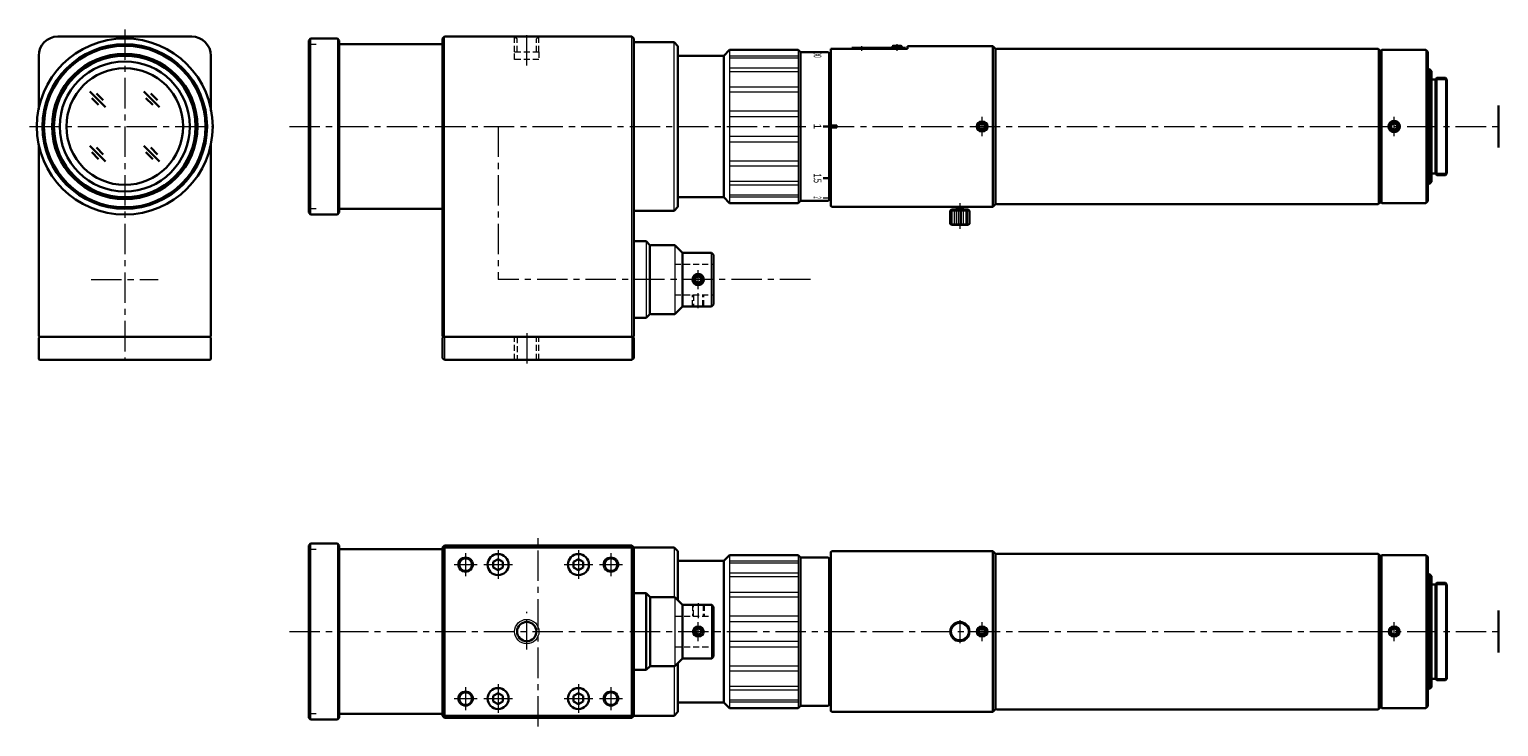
# Model space of a CAD drawing. Header units: millimetres. Extents: x -168 to 216, y -57 to 125.
import ezdxf
from ezdxf.enums import TextEntityAlignment as Align

# ---------------------------------------------------------------- set-up
doc = ezdxf.new("R2010")
doc.units = ezdxf.units.MM
doc.header["$LTSCALE"] = 0.25
doc.linetypes.add('CENTER', pattern=[50.8, 31.75, -6.35, 6.35, -6.35])
doc.linetypes.add('HIDDEN', pattern=[9.525, 6.35, -3.175])
doc.layers.add('00_補助線', color=252, linetype='Continuous', lineweight=0, plot=False)
for name, color, linetype, lineweight in [('01_中心線', 1, 'CENTER', 20), ('01_外形線', 7, 'Continuous', 30), ('09_文字', 2, 'Continuous', 20), ('iris＆image_circle', 7, 'Continuous', 30), ('画層1', 7, 'Continuous', 30)]:
    doc.layers.add(name, color=color, linetype=linetype, lineweight=lineweight)
doc.styles.add('VS Standard', font='txt', dxfattribs={"height": 3})

msp = doc.modelspace()

# ---------------------------------------------------------------- linework, layer by layer
at = {"layer": '00_補助線'}
for p, q in [((-94.68, 121.5), (-92.68, 121.5)), ((-92.68, 78.5), (-94.68, 78.5)), ((-94.68, -10.49), (-92.68, -10.49)), ((-92.68, -53.49), (-94.68, -53.49))]:
    msp.add_line(p, q, dxfattribs=at)
at = {"layer": '01_中心線'}
for p, q in [((-142.75, 125.38), (-142.75, 39)), ((-37.68, 115.95), (-37.68, 124.23)), ((49.82, 120.99), (49.82, 119.75)), ((59.12, 119.77), (59.12, 121.55)), ((-167.68, 100), (-119.75, 100)), ((-45.18, 100), (-45.18, 60)), ((81.32, 97.5), (81.32, 102.5)), ((189.03, 97.5), (189.03, 102.5)), ((75.52, 80), (75.52, 73.28)), ((7.12, 57.5), (7.12, 62.5)), ((-151.52, 60), (-133.99, 60)), ((36.44, 60), (-45.18, 60)), ((7.12, 52.56), (7.12, 56.49)), ((-37.68, 46), (-37.68, 38.07)), ((-34.68, -56.82), (-34.68, -7.49)), ((-53.68, -11.49), (-53.68, -17.49)), ((-45.18, -10.74), (-45.18, -18.24)), ((-24.18, -10.74), (-24.18, -18.24)), ((-15.68, -11.49), (-15.68, -17.49)), ((-56.68, -14.49), (-50.68, -14.49)), ((-48.93, -14.49), (-41.43, -14.49)), ((-27.93, -14.49), (-20.43, -14.49)), ((-18.68, -14.49), (-12.68, -14.49)), ((-37.68, -36.69), (-37.68, -26.83)), ((7.15, -24.55), (7.15, -28.48)), ((7.15, -34.49), (7.15, -29.49)), ((75.52, -28.99), (75.52, -34.99)), ((81.32, -34.49), (81.32, -29.49)), ((189.03, -34.49), (189.03, -29.49)), ((-99.68, -31.99), (216.32, -31.99)), ((-45.18, -45.74), (-45.18, -53.24)), ((-24.18, -45.74), (-24.18, -53.24)), ((-56.68, -49.49), (-50.68, -49.49)), ((-53.68, -46.49), (-53.68, -52.49)), ((-48.93, -49.49), (-41.43, -49.49)), ((-27.93, -49.49), (-20.43, -49.49)), ((-18.68, -49.49), (-12.68, -49.49)), ((-15.68, -46.49), (-15.68, -52.49))]:
    msp.add_line(p, q, dxfattribs=at)
at = {"layer": '01_中心線', "linetype": 'CENTER'}
for p, q in [((-99.68, 100), (36.65, 100)), ((39.99, 100), (216.32, 100))]:
    msp.add_line(p, q, dxfattribs=at)
at = {"layer": '01_外形線'}
for p, q in [((39.82, 100), (41.32, 100)), ((39.82, 86.52), (41.32, 86.52))]:
    msp.add_line(p, q, dxfattribs=at)
at = {"layer": '01_外形線', "lineweight": 20}
msp.add_line((39.82, 81.4), (41.32, 81.4), dxfattribs=at)
at = {"layer": 'iris＆image_circle'}
for p, q in [((216.32, 94.5), (216.32, 105.5)), ((216.32, -37.49), (216.32, -26.49))]:
    msp.add_line(p, q, dxfattribs=at)
at = {"layer": '画層1'}
for p, q in [((-160.25, 123.5), (-125.25, 123.5)), ((-94.18, 123), (-94.68, 122.5)), ((-94.18, 123), (-87.18, 123)), ((-87.18, 123), (-86.68, 122.5)), ((-59.68, 123), (-59.18, 123.5)), ((-59.68, 123), (-59.68, 78.95)), ((-10.18, 123.5), (-59.18, 123.5)), ((-10.18, 123.5), (-9.68, 123)), ((-9.68, 123), (-9.68, 122)), ((-94.68, 122.5), (-94.68, 77.5)), ((-86.68, 121.5), (-86.68, 122.5)), ((-86.68, 78.5), (-86.68, 121.5)), ((-86.68, 121.5), (-59.68, 121.5)), ((-9.68, 122), (-9.68, 121.5)), ((-9.68, 100), (-9.68, 122)), ((-9.68, 122), (0.82, 122)), ((1.82, 121), (0.82, 122)), ((1.82, 79), (1.82, 121)), ((15.32, 120), (13.82, 118.5)), ((33.22, 120), (15.32, 120)), ((33.82, 119.4), (33.22, 120)), ((33.82, 119.4), (33.82, 80.6)), ((41.12, 119.4), (33.82, 119.4)), ((41.32, 119.2), (41.12, 119.4)), ((41.32, 80.8), (41.32, 119.2)), ((41.82, 120.3), (41.82, 79.2)), ((61.82, 120.3), (41.82, 120.3)), ((47.32, 120.6), (61.32, 120.6)), ((47.32, 120.3), (47.32, 120.6)), ((57.87, 120.6), (57.87, 120.85)), ((58.12, 121.1), (60.12, 121.1)), ((60.37, 120.6), (60.37, 120.85)), ((61.32, 120.6), (61.32, 120.3)), ((61.82, 121), (61.82, 120.3)), ((84.12, 121), (61.82, 121)), ((84.12, 121), (84.12, 79)), ((84.83, 120.3), (84.12, 121)), ((85.13, 120.32), (84.83, 120.02)), ((84.83, 120.3), (84.83, 79.7)), ((184.83, 120.32), (85.13, 120.32)), ((185.33, 119.82), (184.83, 120.32)), ((185.83, 120), (185.33, 119.5)), ((185.33, 80.18), (185.33, 119.82)), ((197.3, 120), (185.83, 120)), ((197.8, 119.5), (197.3, 120)), ((197.8, 80.5), (197.8, 119.5)), ((-165.25, 104.48), (-165.25, 118.5)), ((-120.25, 118.5), (-120.25, 104.09)), ((13.82, 118.5), (1.82, 118.5)), ((13.82, 118.5), (13.82, 81.5)), ((41.82, 118.1), (41.32, 118.1)), ((198.3, 115), (197.8, 115)), ((198.8, 114.5), (198.3, 115)), ((198.8, 85.5), (198.8, 114.5)), ((199.8, 112.3), (198.8, 112.3)), ((200.19, 112.7), (199.8, 112.3)), ((199.8, 112.3), (199.8, 87.7)), ((202.4, 112.7), (200.19, 112.7)), ((202.8, 112.3), (202.4, 112.7)), ((202.8, 87.7), (202.8, 112.3)), ((-147.78, 105.03), (-151.87, 109.11)), ((-148.36, 106.86), (-150.11, 108.65)), ((-133.64, 105.03), (-137.73, 109.11)), ((-134.21, 106.86), (-135.97, 108.65)), ((-149.59, 105.63), (-151.35, 107.42)), ((-135.45, 105.63), (-137.2, 107.42)), ((-9.68, 100), (-9.68, 78)), ((41.82, 100.25), (43.32, 100.25)), ((41.82, 100.13), (43.32, 100.13)), ((41.82, 99.88), (43.32, 99.88)), ((43.32, 100.25), (43.32, 99.75)), ((81.32, 100.87), (80.57, 100.43)), ((80.57, 100.43), (80.57, 99.57)), ((82.07, 100.43), (81.32, 100.87)), ((82.07, 99.57), (82.07, 100.43)), ((82.57, 100), (82.82, 100)), ((189.03, 100.87), (188.28, 100.43)), ((188.28, 100.43), (188.28, 99.57)), ((189.78, 100.43), (189.03, 100.87)), ((189.78, 99.57), (189.78, 100.43)), ((43.32, 99.75), (41.82, 99.75)), ((80.57, 99.57), (81.32, 99.13)), ((81.32, 99.13), (82.07, 99.57)), ((188.28, 99.57), (189.03, 99.13)), ((189.03, 99.13), (189.78, 99.57)), ((-165.25, 45.2), (-165.25, 95.23)), ((-147.78, 90.89), (-151.87, 94.97)), ((-149.59, 91.49), (-151.35, 93.28)), ((-148.36, 92.71), (-150.11, 94.51)), ((-133.64, 90.89), (-137.73, 94.97)), ((-135.45, 91.49), (-137.2, 93.28)), ((-134.21, 92.71), (-135.97, 94.51)), ((-120.25, 95.23), (-120.25, 45.2)), ((197.8, 85), (198.3, 85)), ((198.3, 85), (198.8, 85.5)), ((198.8, 87.7), (199.8, 87.7)), ((199.8, 87.7), (200.19, 87.3)), ((200.19, 87.3), (202.4, 87.3)), ((202.4, 87.3), (202.8, 87.7)), ((1.82, 81.5), (13.82, 81.5)), ((13.82, 81.5), (15.32, 80)), ((41.12, 80.6), (41.32, 80.8)), ((41.32, 81.9), (41.82, 81.9)), ((-94.68, 77.5), (-94.18, 77)), ((-94.18, 77), (-87.18, 77)), ((-87.18, 77), (-86.68, 77.5)), ((-86.68, 78.5), (-59.68, 78.5)), ((-86.68, 77.5), (-86.68, 78.5)), ((-59.68, 78.95), (-59.68, 78.5)), ((-59.68, 78.5), (-59.68, 77.7)), ((-59.68, 77.7), (-59.68, 45.2)), ((-9.68, 78), (0.82, 78)), ((-9.68, 78), (-9.68, 45.2)), ((0.82, 78), (1.82, 79)), ((15.32, 80), (33.22, 80)), ((33.22, 80), (33.82, 80.6)), ((33.82, 80.6), (41.12, 80.6)), ((42.02, 79), (41.82, 79.2)), ((42.02, 79), (84.12, 79)), ((73.02, 77.95), (73.35, 78.28)), ((73.02, 74.6), (73.02, 77.95)), ((73.35, 78.28), (77.7, 78.28)), ((74.52, 79), (74.52, 78.98)), ((74.52, 79), (76.52, 79)), ((74.52, 78.98), (74.72, 78.78)), ((74.72, 78.78), (76.32, 78.78)), ((74.72, 78.28), (74.72, 78.78)), ((76.32, 78.78), (76.52, 78.98)), ((76.32, 78.78), (76.32, 78.28)), ((76.52, 78.98), (76.52, 79)), ((77.7, 78.28), (78.02, 77.95)), ((78.02, 77.95), (78.02, 74.6)), ((84.12, 79), (84.83, 79.7)), ((84.83, 79.98), (85.13, 79.68)), ((85.13, 79.68), (184.83, 79.68)), ((184.83, 79.68), (185.33, 80.18)), ((185.33, 80.5), (185.83, 80)), ((185.83, 80), (197.3, 80)), ((197.3, 80), (197.8, 80.5)), ((73.35, 74.28), (73.02, 74.6)), ((77.7, 74.28), (73.35, 74.28)), ((78.02, 74.6), (77.7, 74.28)), ((-9.68, 69.8), (-9.48, 70)), ((-9.48, 70), (-6.48, 70)), ((-6.48, 70), (-5.48, 69)), ((-5.48, 51), (-5.48, 69)), ((-5.48, 68.8), (-5.28, 69)), ((-5.28, 69), (1.02, 69)), ((1.02, 69), (3.02, 67)), ((3.02, 67), (3.02, 53)), ((3.02, 67), (10.62, 67)), ((10.62, 67), (11.12, 66.5)), ((11.12, 66.5), (11.12, 53.5)), ((7.12, 60.87), (6.37, 60.43)), ((6.37, 60.43), (6.37, 59.57)), ((6.37, 59.57), (7.12, 59.13)), ((7.87, 60.43), (7.12, 60.87)), ((7.12, 59.13), (7.87, 59.57)), ((7.87, 59.57), (7.87, 60.43)), ((-9.48, 50), (-9.68, 50.2)), ((-6.48, 50), (-9.48, 50)), ((-5.48, 51), (-6.48, 50)), ((-5.48, 51.2), (-5.28, 51)), ((1.02, 51), (-5.28, 51)), ((3.02, 53), (1.02, 51)), ((10.62, 53), (3.02, 53)), ((11.12, 53.5), (10.62, 53)), ((-165.05, 45), (-165.25, 45.2)), ((-165.05, 45), (-165.25, 44.8)), ((-165.25, 44.8), (-165.25, 39.2)), ((-165.05, 45), (-120.45, 45)), ((-120.45, 45), (-120.25, 45.2)), ((-120.45, 45), (-120.25, 44.8)), ((-120.25, 39.2), (-120.25, 44.8)), ((-59.68, 45.2), (-59.48, 45)), ((-59.48, 45), (-59.68, 44.8)), ((-59.68, 39.5), (-59.68, 44.8)), ((-59.48, 45), (-59.18, 45)), ((-59.18, 45), (-59.48, 45)), ((-59.18, 45), (-10.18, 45)), ((-59.18, 45), (-10.18, 45)), ((-10.18, 45), (-9.88, 45)), ((-9.88, 45), (-10.18, 45)), ((-9.88, 45), (-9.68, 45.2)), ((-9.88, 45), (-9.68, 44.8)), ((-9.68, 44.8), (-9.68, 39.5)), ((-165.25, 39.2), (-165.05, 39)), ((-165.05, 39), (-120.45, 39)), ((-120.25, 39.2), (-120.45, 39)), ((-59.68, 39.5), (-59.18, 39)), ((-10.18, 39), (-59.18, 39)), ((-10.18, 39), (-9.68, 39.5)), ((-94.18, -8.99), (-94.68, -9.49)), ((-94.68, -9.49), (-94.68, -54.49)), ((-94.18, -8.99), (-87.18, -8.99)), ((-87.18, -8.99), (-86.68, -9.49)), ((-86.68, -10.49), (-86.68, -9.49)), ((-86.68, -53.49), (-86.68, -10.49)), ((-86.68, -10.49), (-59.68, -10.49)), ((-59.68, -9.99), (-59.18, -9.49)), ((-59.18, -9.99), (-59.68, -9.99)), ((-59.68, -53.99), (-59.68, -9.99)), ((-59.18, -9.99), (-59.18, -9.49)), ((-59.18, -9.49), (-10.18, -9.49)), ((-59.18, -53.99), (-59.18, -9.99)), ((-59.18, -9.99), (-10.18, -9.99)), ((-10.18, -9.99), (-10.18, -9.49)), ((-9.68, -9.99), (-10.18, -9.49)), ((-10.18, -9.99), (-9.68, -9.99)), ((-10.18, -9.99), (-10.18, -53.99)), ((-9.68, -9.99), (0.82, -9.99)), ((-9.68, -9.99), (-9.68, -53.99)), ((1.82, -10.99), (0.82, -9.99)), ((1.82, -10.99), (1.82, -23.76)), ((42.02, -10.99), (41.82, -11.19)), ((41.82, -11.19), (41.82, -52.79)), ((84.12, -10.99), (42.02, -10.99)), ((84.82, -11.69), (84.12, -10.99)), ((84.12, -10.99), (84.12, -52.99)), ((-46.43, -13.77), (-45.18, -13.05)), ((-46.43, -15.22), (-46.43, -13.77)), ((-45.18, -15.94), (-46.43, -15.22)), ((-45.18, -13.05), (-43.93, -13.77)), ((-43.93, -15.22), (-45.18, -15.94)), ((-43.93, -13.77), (-43.93, -15.22)), ((-25.43, -13.77), (-24.18, -13.05)), ((-25.43, -15.22), (-25.43, -13.77)), ((-24.18, -15.94), (-25.43, -15.22)), ((-24.18, -13.05), (-22.93, -13.77)), ((-22.93, -15.22), (-24.18, -15.94)), ((-22.93, -13.77), (-22.93, -15.22)), ((13.82, -13.49), (1.82, -13.49)), ((15.32, -11.99), (13.82, -13.49)), ((13.82, -13.49), (13.82, -50.49)), ((33.22, -11.99), (15.32, -11.99)), ((33.82, -12.59), (33.22, -11.99)), ((41.12, -12.59), (33.82, -12.59)), ((33.82, -12.59), (33.82, -51.39)), ((41.32, -12.79), (41.12, -12.59)), ((41.32, -51.19), (41.32, -12.79)), ((41.82, -13.89), (41.32, -13.89)), ((84.83, -11.97), (84.82, -11.69)), ((85.13, -11.67), (84.83, -11.97)), ((84.83, -11.97), (84.83, -52.01)), ((184.83, -11.67), (85.13, -11.67)), ((185.33, -12.17), (184.83, -11.67)), ((185.83, -11.99), (185.33, -12.49)), ((185.33, -51.81), (185.33, -12.17)), ((197.3, -11.99), (185.83, -11.99)), ((197.8, -12.49), (197.3, -11.99)), ((197.8, -51.49), (197.8, -12.49)), ((198.3, -16.99), (197.8, -16.99)), ((198.8, -17.49), (198.3, -16.99)), ((198.8, -46.49), (198.8, -17.49)), ((-9.68, -22.19), (-9.48, -21.99)), ((-9.68, -41.79), (-9.68, -22.19)), ((-9.48, -21.99), (-6.45, -21.99)), ((-6.45, -21.99), (-5.45, -22.99)), ((-6.45, -21.99), (-6.45, -41.99)), ((-5.45, -23.19), (-5.25, -22.99)), ((-5.45, -40.99), (-5.45, -22.99)), ((-5.25, -22.99), (1.05, -22.99)), ((1.05, -22.99), (3.05, -24.99)), ((199.8, -19.69), (198.8, -19.69)), ((200.19, -19.29), (199.8, -19.69)), ((199.8, -19.69), (199.8, -44.3)), ((202.4, -19.29), (200.19, -19.29)), ((202.8, -19.69), (202.4, -19.29)), ((202.8, -44.3), (202.8, -19.69)), ((3.05, -24.99), (3.05, -38.99)), ((3.05, -24.99), (10.65, -24.99)), ((10.65, -24.99), (11.15, -25.5)), ((11.15, -25.5), (11.15, -38.49)), ((7.15, -31.13), (6.4, -31.56)), ((6.4, -31.56), (6.4, -32.43)), ((6.4, -32.43), (7.15, -32.86)), ((7.9, -31.56), (7.15, -31.13)), ((7.15, -32.86), (7.9, -32.43)), ((7.9, -32.43), (7.9, -31.56)), ((81.32, -31.13), (80.57, -31.56)), ((80.57, -31.56), (80.57, -32.43)), ((80.57, -32.43), (81.32, -32.86)), ((82.07, -31.56), (81.32, -31.13)), ((81.32, -32.86), (82.07, -32.43)), ((82.07, -32.43), (82.07, -31.56)), ((189.03, -31.13), (188.28, -31.56)), ((188.28, -31.56), (188.28, -32.43)), ((188.28, -32.43), (189.03, -32.86)), ((189.78, -31.56), (189.03, -31.13)), ((189.03, -32.86), (189.78, -32.43)), ((189.78, -32.43), (189.78, -31.56)), ((-9.48, -41.99), (-9.68, -41.79)), ((-6.45, -41.99), (-9.48, -41.99)), ((-5.45, -40.99), (-6.45, -41.99)), ((-5.45, -40.79), (-5.25, -40.99)), ((1.05, -40.99), (-5.25, -40.99)), ((3.05, -38.99), (1.05, -40.99)), ((1.82, -52.99), (1.82, -40.22)), ((10.65, -38.99), (3.05, -38.99)), ((11.15, -38.49), (10.65, -38.99)), ((198.8, -44.3), (199.8, -44.3)), ((199.8, -44.3), (200.19, -44.69)), ((200.19, -44.69), (202.4, -44.69)), ((202.4, -44.69), (202.8, -44.3)), ((-46.43, -48.77), (-45.18, -48.05)), ((-46.43, -50.22), (-46.43, -48.77)), ((-45.18, -48.05), (-43.93, -48.77)), ((-43.93, -48.77), (-43.93, -50.22)), ((-25.43, -48.77), (-24.18, -48.05)), ((-25.43, -50.22), (-25.43, -48.77)), ((-24.18, -48.05), (-22.93, -48.77)), ((-22.93, -48.77), (-22.93, -50.22)), ((197.8, -46.99), (198.3, -46.99)), ((198.3, -46.99), (198.8, -46.49)), ((-86.68, -54.49), (-86.68, -53.49)), ((-86.68, -53.49), (-59.68, -53.49)), ((-45.18, -50.94), (-46.43, -50.22)), ((-43.93, -50.22), (-45.18, -50.94)), ((-24.18, -50.94), (-25.43, -50.22)), ((-22.93, -50.22), (-24.18, -50.94)), ((0.82, -53.99), (1.82, -52.99)), ((1.82, -50.49), (13.82, -50.49)), ((13.82, -50.49), (15.32, -51.99)), ((15.32, -51.99), (33.22, -51.99)), ((33.22, -51.99), (33.82, -51.39)), ((33.82, -51.39), (41.12, -51.39)), ((41.12, -51.39), (41.32, -51.19)), ((41.32, -50.09), (41.82, -50.09)), ((41.82, -52.79), (42.02, -52.99)), ((42.02, -52.99), (84.12, -52.99)), ((84.12, -52.99), (84.82, -52.29)), ((84.82, -52.29), (84.83, -52.01)), ((84.83, -52.01), (85.13, -52.31)), ((85.13, -52.31), (184.83, -52.31)), ((184.83, -52.31), (185.33, -51.81)), ((185.33, -51.49), (185.83, -51.99)), ((185.83, -51.99), (197.3, -51.99)), ((197.3, -51.99), (197.8, -51.49)), ((-94.68, -54.49), (-94.18, -54.99)), ((-94.18, -54.99), (-87.18, -54.99)), ((-87.18, -54.99), (-86.68, -54.49)), ((-59.68, -53.99), (-59.18, -53.99)), ((-59.68, -53.99), (-59.18, -54.49)), ((-59.18, -53.99), (-59.18, -54.49)), ((-10.18, -53.99), (-59.18, -53.99)), ((-10.18, -54.49), (-59.18, -54.49)), ((-10.18, -53.99), (-10.18, -54.49)), ((-10.18, -53.99), (-9.68, -53.99)), ((-10.18, -54.49), (-9.68, -53.99)), ((-9.68, -53.99), (0.82, -53.99))]:
    msp.add_line(p, q, dxfattribs=at)
at = {"layer": '画層1', "lineweight": 9}
for p, q in [((-94.18, 123), (-94.18, 77)), ((-87.18, 123), (-87.18, 77)), ((-59.18, 45), (-59.18, 123.5)), ((-10.18, 45), (-10.18, 123.5)), ((15.32, 120), (15.32, 80)), ((33.22, 120), (33.22, 80)), ((184.83, 120.32), (184.83, 79.68)), ((185.83, 120), (185.83, 80)), ((197.3, 120), (197.3, 80)), ((15.32, 118.47), (33.22, 118.47)), ((15.32, 117.96), (33.22, 117.96)), ((15.32, 115.33), (33.22, 115.33)), ((15.32, 114.37), (33.22, 114.37)), ((198.3, 115), (198.3, 85)), ((200.19, 112.7), (200.19, 87.3)), ((202.4, 112.7), (202.4, 87.3)), ((15.32, 110.34), (33.22, 110.34)), ((15.32, 109.04), (33.22, 109.04)), ((15.32, 104.1), (33.22, 104.1)), ((15.32, 102.63), (33.22, 102.63)), ((33.22, 97.37), (15.32, 97.37)), ((33.22, 95.9), (15.32, 95.9)), ((33.22, 90.96), (15.32, 90.96)), ((33.22, 89.66), (15.32, 89.66)), ((33.22, 85.63), (15.32, 85.63)), ((33.22, 84.67), (15.32, 84.67)), ((33.22, 82.04), (15.32, 82.04)), ((33.22, 81.53), (15.32, 81.53)), ((73.02, 77.95), (78.02, 77.95)), ((73.21, 77.95), (73.21, 74.6)), ((73.54, 74.6), (73.54, 77.95)), ((74, 77.95), (74, 74.6)), ((74.52, 78.98), (76.52, 78.98)), ((74.57, 77.95), (74.57, 74.6)), ((75.2, 74.6), (75.2, 77.95)), ((75.85, 77.95), (75.85, 74.6)), ((76.48, 74.6), (76.48, 77.95)), ((77.04, 77.95), (77.04, 74.6)), ((77.51, 74.6), (77.51, 77.95)), ((77.83, 77.95), (77.83, 74.6)), ((73.02, 74.6), (78.02, 74.6)), ((10.62, 53), (10.62, 67)), ((-59.18, 45), (-59.18, 39)), ((-10.18, 45), (-10.18, 39)), ((-94.18, -8.99), (-94.18, -54.99)), ((-87.18, -8.99), (-87.18, -54.99)), ((15.32, -11.99), (15.32, -51.99)), ((15.32, -13.52), (33.22, -13.52)), ((15.32, -14.03), (33.22, -14.03)), ((33.22, -11.99), (33.22, -51.99)), ((184.83, -11.67), (184.83, -52.31)), ((185.83, -11.99), (185.83, -51.99)), ((197.3, -11.99), (197.3, -51.99)), ((15.32, -16.66), (33.22, -16.66)), ((15.32, -17.63), (33.22, -17.63)), ((198.3, -16.99), (198.3, -46.99)), ((15.32, -21.65), (33.22, -21.65)), ((15.32, -22.95), (33.22, -22.95)), ((200.19, -19.29), (200.19, -44.69)), ((202.4, -19.29), (202.4, -44.69)), ((10.65, -38.99), (10.65, -24.99)), ((15.32, -27.89), (33.22, -27.89)), ((15.32, -29.37), (33.22, -29.37)), ((33.22, -34.62), (15.32, -34.62)), ((33.22, -36.1), (15.32, -36.1)), ((33.22, -41.04), (15.32, -41.04)), ((33.22, -42.34), (15.32, -42.34)), ((33.22, -46.36), (15.32, -46.36)), ((33.22, -47.33), (15.32, -47.33)), ((33.22, -49.95), (15.32, -49.95)), ((33.22, -50.47), (15.32, -50.47))]:
    msp.add_line(p, q, dxfattribs=at)
at = {"layer": '画層1', "color": 3, "linetype": 'HIDDEN', "lineweight": 20}
for p, q in [((-40.85, 119.5), (-40.85, 123.5)), ((-40.85, 123.5), (-40.22, 122.87)), ((-34.5, 123.5), (-35.14, 122.87)), ((-34.5, 119.5), (-34.5, 123.5)), ((-40.85, 117.5), (-40.85, 119.5)), ((-40.85, 119.5), (-34.5, 119.5)), ((-40.22, 119.5), (-40.22, 122.87)), ((-35.14, 119.5), (-35.14, 122.87)), ((-34.5, 119.5), (-34.5, 117.5)), ((-34.5, 117.5), (-40.85, 117.5)), ((1.02, 64), (11.12, 64)), ((1.02, 56), (11.12, 56)), ((5.62, 53), (5.62, 56)), ((5.87, 56), (5.87, 53)), ((8.37, 53), (8.37, 56)), ((8.62, 53), (8.62, 56)), ((-40.85, 39), (-40.85, 45)), ((-40.22, 45), (-40.22, 39)), ((-35.14, 39), (-35.14, 45)), ((-34.5, 39), (-34.5, 45)), ((5.65, -24.99), (5.65, -27.99)), ((5.9, -27.99), (5.9, -25)), ((8.4, -24.99), (8.4, -27.99)), ((8.65, -24.99), (8.65, -27.99)), ((1.05, -27.99), (11.15, -27.99)), ((1.05, -35.99), (11.15, -35.99))]:
    msp.add_line(p, q, dxfattribs=at)
at = {"layer": '画層1', "lineweight": 20}
for p, q in [((0.82, 78), (0.82, 122)), ((199.8, 112.3), (202.8, 112.3)), ((202.8, 87.7), (199.8, 87.7)), ((74.72, 78.78), (74.72, 79)), ((76.32, 78.78), (76.32, 79)), ((-6.48, 70), (-6.48, 50)), ((1.02, 69), (1.02, 51)), ((0.82, -9.99), (0.82, -22.99)), ((1.05, -22.99), (1.05, -40.99)), ((199.8, -19.69), (202.8, -19.69)), ((0.82, -40.99), (0.82, -53.99)), ((202.8, -44.3), (199.8, -44.3))]:
    msp.add_line(p, q, dxfattribs=at)
at = {"layer": '画層1'}
for centre, radius in [((-142.75, 100), 23), ((-142.75, 100), 21.5), ((-142.75, 100), 21.12), ((-142.75, 100), 19), ((-142.75, 100), 18.5), ((-142.75, 100), 17), ((-142.75, 100), 15.25), ((81.32, 100), 1.25), ((189.03, 100), 1.5), ((189.03, 100), 1.25), ((7.12, 60), 1.5), ((7.12, 60), 1.25), ((-53.68, -14.49), 1.65), ((-45.18, -14.49), 2.75), ((-24.18, -14.49), 2.75), ((-15.68, -14.49), 1.65), ((-37.68, -31.99), 2.52), ((75.52, -31.99), 2.5), ((7.15, -31.99), 1.25), ((81.32, -31.99), 1.25), ((189.03, -31.99), 1.25), ((-53.68, -49.49), 1.65), ((-45.18, -49.49), 2.75), ((-24.18, -49.49), 2.75), ((-15.68, -49.49), 1.65)]:
    msp.add_circle(centre, radius, dxfattribs=at)
at = {"layer": '画層1', "lineweight": 9}
for centre, radius in [((81.32, 100), 1.5), ((-53.68, -14.49), 2), ((-15.68, -14.49), 2), ((-37.68, -31.99), 3.18), ((7.15, -31.99), 1.5), ((75.52, -31.99), 2.17), ((81.32, -31.99), 1.5), ((189.03, -31.99), 1.5), ((-53.68, -49.49), 2), ((-15.68, -49.49), 2)]:
    msp.add_circle(centre, radius, dxfattribs=at)
at = {"layer": '画層1'}
for centre, radius, start, end in [((-160.25, 118.5), 5, 90, 180), ((-125.25, 118.5), 5, 0, 90), ((58.12, 120.85), 0.25, 90, 180), ((60.12, 120.85), 0.25, 0, 90)]:
    msp.add_arc(centre, radius, start, end, dxfattribs=at)

# ---------------------------------------------------------------- texts
at = {"layer": '09_文字', "style": 'VS Standard'}
for s, width, p in [('00', 0.4, (39.32, 118.73)), ('.', 0.6, (39.32, 86.36)), ('5', 0.6, (39.32, 85.8)), ('1', 0.6, (39.32, 87.2)), ('2', 0.3, (39.32, 81.42))]:
    msp.add_text(s, height=2, rotation=270, dxfattribs=dict(at, width=width)).set_placement(p, align=Align.TOP_CENTER)
msp.add_text('1', height=2, rotation=270, dxfattribs=at).set_placement((39.32, 100.02), align=Align.TOP_CENTER)

doc.saveas('drawing.dxf')
